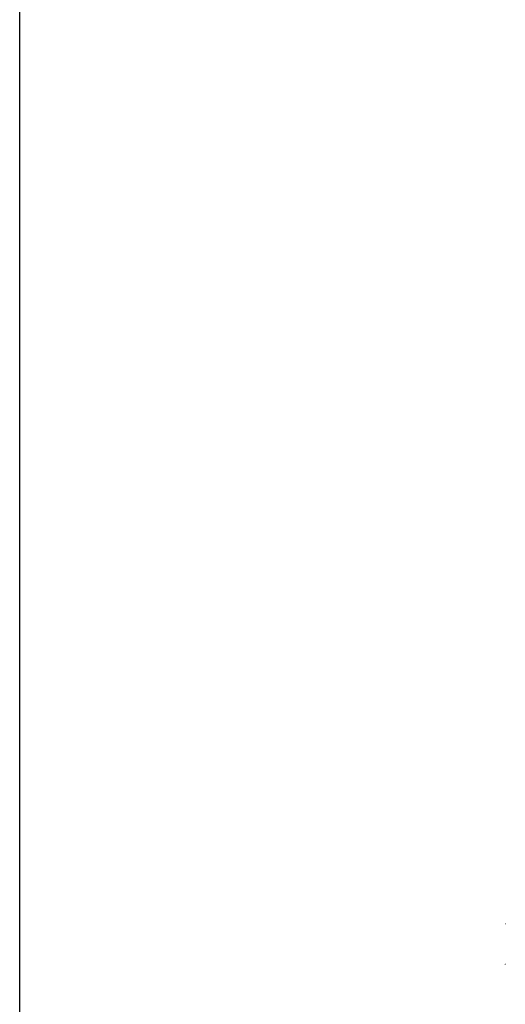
# Model space of a CAD drawing. Header units: millimetres. Extents: x 3623 to 4479, y 1534 to 2139.
# Tile 3 of 21: x 3623 to 3671, y 1858 to 1955. Entities that reach past the tile are written whole.
import ezdxf

# ---------------------------------------------------------------- set-up
doc = ezdxf.new("R2010")
doc.units = ezdxf.units.MM

# ---------------------------------------------------------------- blocks, each defined once
blk = doc.blocks.new('A$C34BC19C4')
at = {"color": 0, "linetype": 'Continuous'}
blk.add_line((0, 0), (0, 604.8), dxfattribs=at)
blk = doc.blocks.new('A$C5B145256')
at = {"color": 7, "linetype": 'Continuous', "lineweight": 15, "flags": 128}
for points in [[(7.334, 88.999), (7.338, 89), (7.354, 89)], [(7.334, 84.999), (7.338, 85), (7.354, 85)]]:
    blk.add_lwpolyline(points, dxfattribs=at)
at = {"color": 7, "linetype": 'Continuous', "lineweight": 15}
for centre in [(7.633, 88.984), (7.633, 84.984)]:
    blk.add_arc(centre, 0.3, 177.16908, 180, dxfattribs=at)

msp = doc.modelspace()

# ---------------------------------------------------------------- block references
for name, p in [('A$C34BC19C4', (3623.16, 1534.36)), ('A$C5B145256', (3663.653, 1776.885))]:
    msp.add_blockref(name, p)

doc.saveas('drawing.dxf')
